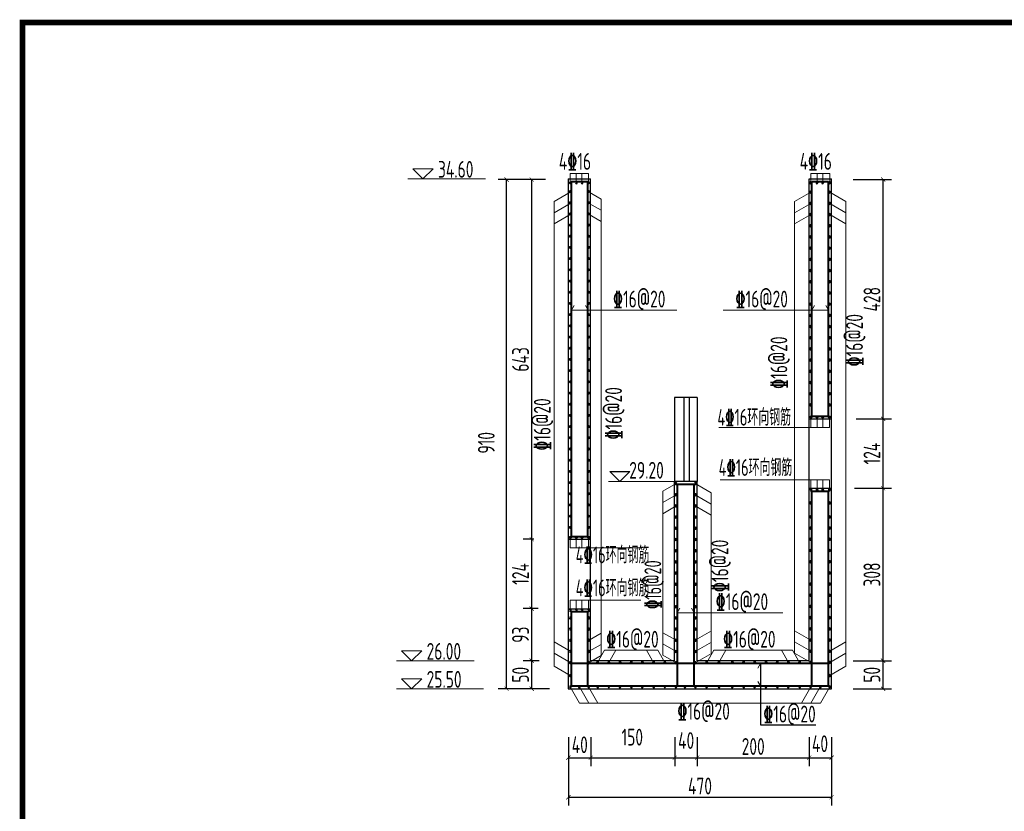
# Model space of a CAD drawing. Header units: millimetres. Extents: x 65530 to 130460, y -103607 to -18875.
# Tile 13 of 75: x 90664 to 92422, y -81489 to -80075. Entities that reach past the tile are written whole.
import ezdxf

# ---------------------------------------------------------------- set-up
doc = ezdxf.new("R2010")
doc.units = ezdxf.units.MM
doc.header["$LTSCALE"] = 0.5
for name, color, linetype, lineweight in [('标注线', 4, 'Continuous', 13), ('粗线', 1, 'Continuous', 40), ('细实线', 7, 'Continuous', 25)]:
    doc.layers.add(name, color=color, linetype=linetype, lineweight=lineweight)
doc.styles.add('HzTxt', font='tssdeng.shx', dxfattribs={"width": 0.7, "bigfont": 'hztxt.shx'})
doc.dimstyles.new('1bi50', dxfattribs={"dimtxt": 30, "dimasz": 7.5, "dimexe": 15, "dimexo": 15, "dimgap": 5, "dimtad": 1, "dimdec": 0, "dimtxsty": 'HzTxt', "dimblk": 'ARCHTICK', "dimcen": 2.5, "dimclrd": 256, "dimclre": 256, "dimclrt": 256, "dimadec": 0, "dimazin": 0, "dimtfac": 1, "dimtdec": 0, "dimtmove": 2, "dimatfit": 2, "dimfxl": 0, "dimlwd": -1, "dimlwe": -1, "dimarcsym": 0})

# ---------------------------------------------------------------- blocks, each defined once
blk = doc.blocks.new('_ArchTick')
at = {"color": 0, "linetype": 'ByBlock', "const_width": 0.15}
blk.add_lwpolyline([(-0.5, -0.5), (0.5, 0.5)], dxfattribs=at)
blk = doc.blocks.new('*D713')
at = {"layer": 'Defpoints', "color": 0}
for p in [(91643.6, -81341.5), (91683.6, -81341.5), (91683.6, -81393.1)]:
    blk.add_point(p, dxfattribs=at)
at = {"layer": '细实线'}
for p, q in [((91643.6, -81356.5), (91643.6, -81408.1)), ((91683.6, -81356.5), (91683.6, -81408.1)), ((91643.6, -81393.1), (91683.6, -81393.1))]:
    blk.add_line(p, q, dxfattribs=at)
at = {"layer": '细实线', "xscale": 7.5, "yscale": 7.5, "zscale": 7.5, "rotation": 180}
blk.add_blockref('_ArchTick', (91643.6, -81393.1), dxfattribs=at)
at = {"layer": '细实线', "xscale": 7.5, "yscale": 7.5, "zscale": 7.5}
blk.add_blockref('_ArchTick', (91683.6, -81393.1), dxfattribs=at)
at = {"layer": '细实线', "insert": (91663.9, -81370), "char_height": 30, "attachment_point": 5, "style": 'HzTxt'}
blk.add_mtext('40', dxfattribs=at)
blk = doc.blocks.new('*D714')
at = {"layer": 'Defpoints', "color": 0}
for p in [(91683.6, -81341.5), (91833.6, -81341.5), (91833.6, -81393.1)]:
    blk.add_point(p, dxfattribs=at)
at = {"layer": '细实线'}
for p, q in [((91683.6, -81356.5), (91683.6, -81408.1)), ((91833.6, -81356.5), (91833.6, -81408.1)), ((91683.6, -81393.1), (91833.6, -81393.1))]:
    blk.add_line(p, q, dxfattribs=at)
at = {"layer": '细实线', "xscale": 7.5, "yscale": 7.5, "zscale": 7.5, "rotation": 180}
blk.add_blockref('_ArchTick', (91683.6, -81393.1), dxfattribs=at)
at = {"layer": '细实线', "xscale": 7.5, "yscale": 7.5, "zscale": 7.5}
blk.add_blockref('_ArchTick', (91833.6, -81393.1), dxfattribs=at)
at = {"layer": '细实线', "insert": (91757.7, -81356.4), "char_height": 30, "attachment_point": 5, "style": 'HzTxt'}
blk.add_mtext('150', dxfattribs=at)
blk = doc.blocks.new('*D715')
at = {"layer": 'Defpoints', "color": 0}
for p in [(91833.6, -81341.5), (91873.6, -81341.5), (91873.6, -81393.1)]:
    blk.add_point(p, dxfattribs=at)
at = {"layer": '细实线'}
for p, q in [((91833.6, -81356.5), (91833.6, -81408.1)), ((91873.6, -81356.5), (91873.6, -81408.1)), ((91833.6, -81393.1), (91873.6, -81393.1))]:
    blk.add_line(p, q, dxfattribs=at)
at = {"layer": '细实线', "xscale": 7.5, "yscale": 7.5, "zscale": 7.5, "rotation": 180}
blk.add_blockref('_ArchTick', (91833.6, -81393.1), dxfattribs=at)
at = {"layer": '细实线', "xscale": 7.5, "yscale": 7.5, "zscale": 7.5}
blk.add_blockref('_ArchTick', (91873.6, -81393.1), dxfattribs=at)
at = {"layer": '细实线', "insert": (91853.9, -81362.5), "char_height": 30, "attachment_point": 5, "style": 'HzTxt'}
blk.add_mtext('40', dxfattribs=at)
blk = doc.blocks.new('*D716')
at = {"layer": 'Defpoints', "color": 0}
for p in [(91873.6, -81341.5), (92073.6, -81341.5), (92073.6, -81393.1)]:
    blk.add_point(p, dxfattribs=at)
at = {"layer": '细实线'}
for p, q in [((91873.6, -81356.5), (91873.6, -81408.1)), ((92073.6, -81356.5), (92073.6, -81408.1)), ((91873.6, -81393.1), (92073.6, -81393.1))]:
    blk.add_line(p, q, dxfattribs=at)
at = {"layer": '细实线', "xscale": 7.5, "yscale": 7.5, "zscale": 7.5, "rotation": 180}
blk.add_blockref('_ArchTick', (91873.6, -81393.1), dxfattribs=at)
at = {"layer": '细实线', "xscale": 7.5, "yscale": 7.5, "zscale": 7.5}
blk.add_blockref('_ArchTick', (92073.6, -81393.1), dxfattribs=at)
at = {"layer": '细实线', "insert": (91973.6, -81373.1), "char_height": 30, "attachment_point": 5, "style": 'HzTxt'}
blk.add_mtext('200', dxfattribs=at)
blk = doc.blocks.new('*D717')
at = {"layer": 'Defpoints', "color": 0}
for p in [(92073.6, -81341.5), (92113.6, -81341.5), (92113.6, -81393.1)]:
    blk.add_point(p, dxfattribs=at)
at = {"layer": '细实线'}
for p, q in [((92073.6, -81356.5), (92073.6, -81408.1)), ((92113.6, -81356.5), (92113.6, -81408.1)), ((92073.6, -81393.1), (92113.6, -81393.1))]:
    blk.add_line(p, q, dxfattribs=at)
at = {"layer": '细实线', "xscale": 7.5, "yscale": 7.5, "zscale": 7.5, "rotation": 180}
blk.add_blockref('_ArchTick', (92073.6, -81393.1), dxfattribs=at)
at = {"layer": '细实线', "xscale": 7.5, "yscale": 7.5, "zscale": 7.5}
blk.add_blockref('_ArchTick', (92113.6, -81393.1), dxfattribs=at)
at = {"layer": '细实线', "insert": (92092.9, -81368.2), "char_height": 30, "attachment_point": 5, "style": 'HzTxt'}
blk.add_mtext('40', dxfattribs=at)
blk = doc.blocks.new('*D718')
at = {"layer": 'Defpoints', "color": 0}
for p in [(91643.6, -81341.5), (92113.6, -81341.5), (92113.6, -81463.7)]:
    blk.add_point(p, dxfattribs=at)
at = {"layer": '细实线'}
for p, q in [((91643.6, -81356.5), (91643.6, -81478.7)), ((92113.6, -81356.5), (92113.6, -81478.7)), ((91643.6, -81463.7), (92113.6, -81463.7))]:
    blk.add_line(p, q, dxfattribs=at)
at = {"layer": '细实线', "xscale": 7.5, "yscale": 7.5, "zscale": 7.5, "rotation": 180}
blk.add_blockref('_ArchTick', (91643.6, -81463.7), dxfattribs=at)
at = {"layer": '细实线', "xscale": 7.5, "yscale": 7.5, "zscale": 7.5}
blk.add_blockref('_ArchTick', (92113.6, -81463.7), dxfattribs=at)
at = {"layer": '细实线', "insert": (91878.6, -81443.7), "char_height": 30, "attachment_point": 5, "style": 'HzTxt'}
blk.add_mtext('470', dxfattribs=at)
blk = doc.blocks.new('gj')
h = blk.add_hatch(color=256)
h.dxf.hatch_style = 1
h.paths.add_polyline_path([(1.1997, 0, 1), (-1.1997, 0, 1)])
blk.add_circle((0, 0), 1.1997)
blk = doc.blocks.new('*D728')
at = {"layer": 'Defpoints', "color": 0}
for p in [(91578.1, -81219.9), (91606.5, -81219.9), (91606.5, -81270)]:
    blk.add_point(p, dxfattribs=at)
at = {"layer": '细实线'}
for p, q in [((91591.5, -81219.9), (91563.1, -81219.9)), ((91578.1, -81270), (91578.1, -81219.9)), ((91591.5, -81270), (91563.1, -81270))]:
    blk.add_line(p, q, dxfattribs=at)
at = {"layer": '细实线', "xscale": 7.5, "yscale": 7.5, "zscale": 7.5}
for p, rotation in [((91578.1, -81219.9), 90), ((91578.1, -81270), 270)]:
    blk.add_blockref('_ArchTick', p, dxfattribs=dict(at, rotation=rotation))
at = {"layer": '细实线', "insert": (91558.1, -81245), "char_height": 30, "attachment_point": 5, "rotation": 90, "style": 'HzTxt'}
blk.add_mtext('50', dxfattribs=at)
blk = doc.blocks.new('*D729')
at = {"layer": 'Defpoints', "color": 0}
for p in [(91578.1, -81126.9), (91604.7, -81126.9), (91606.5, -81219.9)]:
    blk.add_point(p, dxfattribs=at)
at = {"layer": '细实线'}
for p, q in [((91589.7, -81126.9), (91563.1, -81126.9)), ((91578.1, -81219.9), (91578.1, -81126.9)), ((91591.5, -81219.9), (91563.1, -81219.9))]:
    blk.add_line(p, q, dxfattribs=at)
at = {"layer": '细实线', "xscale": 7.5, "yscale": 7.5, "zscale": 7.5}
for p, rotation in [((91578.1, -81126.9), 90), ((91578.1, -81219.9), 270)]:
    blk.add_blockref('_ArchTick', p, dxfattribs=dict(at, rotation=rotation))
at = {"layer": '细实线', "insert": (91558.1, -81173.4), "char_height": 30, "attachment_point": 5, "rotation": 90, "style": 'HzTxt'}
blk.add_mtext('93', dxfattribs=at)
blk = doc.blocks.new('*D730')
at = {"layer": 'Defpoints', "color": 0}
for p in [(91578.1, -80360.4), (91599, -80360.4), (91596.7, -81002.9)]:
    blk.add_point(p, dxfattribs=at)
at = {"layer": '细实线'}
for p, q in [((91584, -80360.4), (91563.1, -80360.4)), ((91578.1, -81002.9), (91578.1, -80360.4)), ((91581.7, -81002.9), (91563.1, -81002.9))]:
    blk.add_line(p, q, dxfattribs=at)
at = {"layer": '细实线', "xscale": 7.5, "yscale": 7.5, "zscale": 7.5}
for p, rotation in [((91578.1, -80360.4), 90), ((91578.1, -81002.9), 270)]:
    blk.add_blockref('_ArchTick', p, dxfattribs=dict(at, rotation=rotation))
at = {"layer": '细实线', "insert": (91558.1, -80681.7), "char_height": 30, "attachment_point": 5, "rotation": 90, "style": 'HzTxt'}
blk.add_mtext('643', dxfattribs=at)
blk = doc.blocks.new('*D731')
at = {"layer": 'Defpoints', "color": 0}
for p in [(91533.3, -80360.4), (91617.5, -80360.4), (91625, -81270)]:
    blk.add_point(p, dxfattribs=at)
at = {"layer": '细实线'}
for p, q in [((91602.5, -80360.4), (91518.3, -80360.4)), ((91533.3, -81270), (91533.3, -80360.4)), ((91610, -81270), (91518.3, -81270))]:
    blk.add_line(p, q, dxfattribs=at)
at = {"layer": '细实线', "xscale": 7.5, "yscale": 7.5, "zscale": 7.5}
for p, rotation in [((91533.3, -80360.4), 90), ((91533.3, -81270), 270)]:
    blk.add_blockref('_ArchTick', p, dxfattribs=dict(at, rotation=rotation))
at = {"layer": '细实线', "insert": (91497, -80830.6), "char_height": 30, "attachment_point": 5, "rotation": 90, "style": 'HzTxt'}
blk.add_mtext('910', dxfattribs=at)
blk = doc.blocks.new('*D732')
at = {"layer": 'Defpoints', "color": 0}
for p in [(91578.1, -81002.9), (91596.7, -81002.9), (91595.7, -81126.9)]:
    blk.add_point(p, dxfattribs=at)
at = {"layer": '细实线'}
for p, q in [((91581.7, -81002.9), (91563.1, -81002.9)), ((91578.1, -81126.9), (91578.1, -81002.9)), ((91580.7, -81126.9), (91563.1, -81126.9))]:
    blk.add_line(p, q, dxfattribs=at)
at = {"layer": '细实线', "xscale": 7.5, "yscale": 7.5, "zscale": 7.5}
for p, rotation in [((91578.1, -81002.9), 90), ((91578.1, -81126.9), 270)]:
    blk.add_blockref('_ArchTick', p, dxfattribs=dict(at, rotation=rotation))
at = {"layer": '细实线', "insert": (91558.1, -81064.9), "char_height": 30, "attachment_point": 5, "rotation": 90, "style": 'HzTxt'}
blk.add_mtext('124', dxfattribs=at)
blk = doc.blocks.new('*D737')
at = {"layer": 'Defpoints', "color": 0}
for p in [(92137.3, -81219.9), (92205.6, -81219.9), (92137.3, -81270)]:
    blk.add_point(p, dxfattribs=at)
at = {"layer": '细实线'}
for p, q in [((92152.3, -81219.9), (92220.6, -81219.9)), ((92205.6, -81270), (92205.6, -81219.9)), ((92152.3, -81270), (92220.6, -81270))]:
    blk.add_line(p, q, dxfattribs=at)
at = {"layer": '细实线', "xscale": 7.5, "yscale": 7.5, "zscale": 7.5}
for p, rotation in [((92205.6, -81219.9), 90), ((92205.6, -81270), 270)]:
    blk.add_blockref('_ArchTick', p, dxfattribs=dict(at, rotation=rotation))
at = {"layer": '细实线', "insert": (92185.6, -81245), "char_height": 30, "attachment_point": 5, "rotation": 90, "style": 'HzTxt'}
blk.add_mtext('50', dxfattribs=at)
blk = doc.blocks.new('*D738')
at = {"layer": 'Defpoints', "color": 0}
for p in [(92139.2, -80911.9), (92205.6, -80911.9), (92137.3, -81219.9)]:
    blk.add_point(p, dxfattribs=at)
at = {"layer": '细实线'}
for p, q in [((92154.2, -80911.9), (92220.6, -80911.9)), ((92205.6, -81219.9), (92205.6, -80911.9)), ((92152.3, -81219.9), (92220.6, -81219.9))]:
    blk.add_line(p, q, dxfattribs=at)
at = {"layer": '细实线', "xscale": 7.5, "yscale": 7.5, "zscale": 7.5}
for p, rotation in [((92205.6, -80911.9), 90), ((92205.6, -81219.9), 270)]:
    blk.add_blockref('_ArchTick', p, dxfattribs=dict(at, rotation=rotation))
at = {"layer": '细实线', "insert": (92185.6, -81065.9), "char_height": 30, "attachment_point": 5, "rotation": 90, "style": 'HzTxt'}
blk.add_mtext('308', dxfattribs=at)
blk = doc.blocks.new('*D739')
at = {"layer": 'Defpoints', "color": 0}
for p in [(92137, -80360.4), (92205.6, -80360.4), (92187, -80787.9)]:
    blk.add_point(p, dxfattribs=at)
at = {"layer": '细实线'}
for p, q in [((92152, -80360.4), (92220.6, -80360.4)), ((92205.6, -80787.9), (92205.6, -80360.4)), ((92202, -80787.9), (92220.6, -80787.9))]:
    blk.add_line(p, q, dxfattribs=at)
at = {"layer": '细实线', "xscale": 7.5, "yscale": 7.5, "zscale": 7.5}
for p, rotation in [((92205.6, -80360.4), 90), ((92205.6, -80787.9), 270)]:
    blk.add_blockref('_ArchTick', p, dxfattribs=dict(at, rotation=rotation))
at = {"layer": '细实线', "insert": (92185.6, -80574.2), "char_height": 30, "attachment_point": 5, "rotation": 90, "style": 'HzTxt'}
blk.add_mtext('428', dxfattribs=at)
blk = doc.blocks.new('*D740')
at = {"layer": 'Defpoints', "color": 0}
for p in [(92142.7, -80787.9), (92205.6, -80787.9), (92188, -80911.9)]:
    blk.add_point(p, dxfattribs=at)
at = {"layer": '细实线'}
for p, q in [((92157.7, -80787.9), (92220.6, -80787.9)), ((92205.6, -80911.9), (92205.6, -80787.9)), ((92203, -80911.9), (92220.6, -80911.9))]:
    blk.add_line(p, q, dxfattribs=at)
at = {"layer": '细实线', "xscale": 7.5, "yscale": 7.5, "zscale": 7.5}
for p, rotation in [((92205.6, -80787.9), 90), ((92205.6, -80911.9), 270)]:
    blk.add_blockref('_ArchTick', p, dxfattribs=dict(at, rotation=rotation))
at = {"layer": '细实线', "insert": (92185.6, -80849.9), "char_height": 30, "attachment_point": 5, "rotation": 90, "style": 'HzTxt'}
blk.add_mtext('124', dxfattribs=at)

msp = doc.modelspace()

# ---------------------------------------------------------------- linework, layer by layer
for p, q in [((91643.25, -80358.96), (91683.25, -80358.96)), ((91643.25, -80358.96), (91643.25, -81269.94)), ((91683.25, -81219.94), (91683.25, -80358.96)), ((92073.25, -81219.94), (92073.25, -80358.96)), ((92073.25, -80358.96), (92113.25, -80358.96)), ((92113.25, -81269.94), (92113.25, -80358.96)), ((91873.25, -80749.94), (91833.25, -80749.94)), ((91833.25, -80749.94), (91833.25, -80899.94)), ((91849.51, -80749.94), (91849.51, -80899.94)), ((91859.51, -80749.94), (91859.51, -80899.94)), ((91873.25, -80749.94), (91873.25, -80899.94)), ((92073.25, -80787.94), (92113.25, -80787.94)), ((91833.25, -81219.94), (91833.25, -80899.94)), ((91873.25, -80899.94), (91833.25, -80899.94)), ((91873.25, -81219.94), (91873.25, -80899.94)), ((92073.25, -80911.94), (92113.25, -80911.94)), ((91833.25, -81219.94), (91683.25, -81219.94)), ((92073.25, -81219.94), (91873.25, -81219.94)), ((91643.25, -81269.94), (92113.25, -81269.94))]:
    msp.add_line(p, q)
at = {"const_width": 10}
msp.add_lwpolyline([(90668.76, -80079.87), (94568.76, -80079.87), (94568.76, -82949.87), (90668.76, -82949.87), (90668.76, -80079.87)], dxfattribs=at)
msp.add_lwpolyline([(91735.54, -80899.94), (91717.58, -80881.99), (91753.5, -80881.99)], close=True)
at = {"layer": '标注线'}
for p, q in [((91646.8, -80366.33), (91646.8, -80349.87)), ((91646.8, -80349.87), (91679.7, -80349.87)), ((91657.69, -80366.33), (91657.69, -80349.87)), ((91667.7, -80366.33), (91667.7, -80349.87)), ((91679.7, -80366.33), (91679.7, -80349.87)), ((92076.24, -80366.33), (92076.24, -80349.87)), ((92076.24, -80349.87), (92110.24, -80349.87)), ((92087.69, -80366.33), (92087.69, -80349.87)), ((92097.7, -80366.33), (92097.7, -80349.87)), ((92110.24, -80366.33), (92110.24, -80349.87)), ((91495.72, -80358.96), (91357.02, -80358.96)), ((91618.03, -80399.66), (91646.89, -80383)), ((91680.69, -80383), (91701.92, -80395.26)), ((92076.47, -80383), (92047.61, -80399.66)), ((92139.13, -80399.66), (92110.27, -80383)), ((91618.03, -80399.66), (91618.03, -81229.9)), ((91618.03, -80419.66), (91646.89, -80403)), ((91680.69, -80403), (91701.92, -80415.26)), ((91701.92, -80395.26), (91701.92, -81210.74)), ((92047.61, -80399.66), (92047.61, -81206.34)), ((92076.47, -80403), (92047.61, -80419.66)), ((92139.13, -80419.66), (92110.27, -80403)), ((92139.13, -80399.66), (92139.13, -81229.9)), ((91618.03, -80439.66), (91646.89, -80423)), ((91680.69, -80423), (91701.92, -80435.26)), ((92076.47, -80423), (92047.61, -80439.66)), ((92139.13, -80439.66), (92110.27, -80423)), ((91648.91, -80593.73), (91653.62, -80585.58)), ((91648.91, -80593.73), (91837.26, -80593.73)), ((91678.91, -80593.73), (91674.21, -80585.58)), ((92108.25, -80593.73), (91919.9, -80593.73)), ((92078.25, -80593.73), (92082.95, -80585.58)), ((92108.25, -80593.73), (92103.54, -80585.58)), ((92076.8, -80784.73), (92076.8, -80803.19)), ((92087.69, -80784.73), (92087.69, -80803.19)), ((92097.7, -80784.73), (92097.7, -80803.19)), ((92109.7, -80784.73), (92109.7, -80803.19)), ((91912.14, -80803.19), (92109.7, -80803.19)), ((91914.65, -80896.7), (92109.7, -80896.7)), ((92076.8, -80915.16), (92076.8, -80896.7)), ((92087.69, -80915.16), (92087.69, -80896.7)), ((92097.7, -80915.16), (92097.7, -80896.7)), ((92109.7, -80915.16), (92109.7, -80896.7)), ((91715.44, -80899.94), (91833.25, -80899.94)), ((91836.18, -80903.51), (91812.39, -80917.25)), ((91898.83, -80920.17), (91869.97, -80903.51)), ((91812.39, -80917.25), (91812.39, -81209.88)), ((91836.18, -80923.51), (91812.39, -80937.25)), ((91898.83, -80940.17), (91869.97, -80923.51)), ((91898.83, -80920.17), (91898.83, -81206.78)), ((91836.18, -80943.51), (91812.39, -80957.25)), ((91898.83, -80960.17), (91869.97, -80943.51)), ((91646.8, -80999.73), (91646.8, -81018.19)), ((91657.69, -80999.73), (91657.69, -81018.19)), ((91667.7, -80999.73), (91667.7, -81018.19)), ((91679.7, -80999.73), (91679.7, -81018.19)), ((91646.8, -81018.19), (91773.14, -81018.19)), ((91646.8, -81130.16), (91646.8, -81111.7)), ((91646.8, -81111.7), (91773.14, -81111.7)), ((91657.69, -81130.16), (91657.69, -81111.7)), ((91667.7, -81130.16), (91667.7, -81111.7)), ((91679.7, -81130.16), (91679.7, -81111.7)), ((91837.96, -81134.24), (91842.66, -81126.09)), ((92026.6, -81134.24), (91838.25, -81134.24)), ((91867.96, -81134.24), (91863.25, -81126.09)), ((91680.69, -81183), (91701.92, -81170.74)), ((91835.82, -81183.41), (91812.39, -81169.88)), ((91898.88, -81166.75), (91870.02, -81183.41)), ((92076.47, -81183), (92047.61, -81166.34)), ((91618.03, -81186.34), (91646.89, -81203)), ((91680.69, -81203), (91701.92, -81190.74)), ((91835.82, -81203.41), (91812.39, -81189.88)), ((91898.88, -81186.75), (91870.02, -81203.41)), ((92076.47, -81203), (92047.61, -81186.34)), ((92139.13, -81186.34), (92110.27, -81203)), ((91618.03, -81206.34), (91646.89, -81223)), ((91680.69, -81223), (91701.92, -81210.74)), ((91708.34, -81201.31), (91695.82, -81223)), ((91803.3, -81201.31), (91708.34, -81201.31)), ((91728.34, -81201.31), (91715.82, -81223)), ((91783.3, -81201.31), (91795.82, -81223)), ((91803.3, -81201.31), (91815.82, -81223)), ((91835.82, -81223.41), (91812.39, -81209.88)), ((91898.88, -81206.75), (91870.02, -81223.41)), ((91903.22, -81201.31), (91890.7, -81223)), ((92043.95, -81201.31), (91903.22, -81201.31)), ((91924.83, -81201.31), (91912.3, -81223)), ((92023.95, -81201.31), (92036.47, -81223)), ((92043.95, -81201.31), (92056.47, -81223)), ((92076.47, -81223), (92047.61, -81206.34)), ((92139.13, -81206.34), (92110.27, -81223)), ((91475.4, -81219.94), (91336.7, -81219.94)), ((91618.03, -81229.9), (91646.89, -81246.56)), ((91986.52, -81224.94), (91981.81, -81233.09)), ((92139.13, -81229.9), (92110.27, -81246.56)), ((91986.52, -81264.94), (91981.81, -81256.8)), ((91492.21, -81269.94), (91336.7, -81269.94)), ((91646.8, -81266.56), (91663.46, -81295.43)), ((91663.25, -81266.56), (91679.91, -81295.43)), ((91679.7, -81266.56), (91696.36, -81295.43)), ((92076.47, -81266.56), (92059.81, -81295.43)), ((92093.37, -81266.56), (92076.71, -81295.43)), ((92110.27, -81266.56), (92093.6, -81295.43)), ((91663.46, -81295.43), (92093.6, -81295.43))]:
    msp.add_line(p, q, dxfattribs=at)
for points in [[(91383.95, -80358.96), (91401.91, -80341), (91365.99, -80341)], [(91363.64, -81219.94), (91381.59, -81201.99), (91345.68, -81201.99)], [(91363.64, -81269.94), (91381.59, -81251.99), (91345.68, -81251.99)]]:
    msp.add_lwpolyline(points, close=True, dxfattribs=at)
at = {"layer": '粗线'}
for p, q in [((91648.25, -80363.96), (91678.25, -80363.96)), ((91648.25, -80363.96), (91648.25, -80997.94)), ((91678.25, -80997.94), (91678.25, -80363.96)), ((92078.25, -80363.96), (92108.25, -80363.96)), ((92078.25, -80782.94), (92078.25, -80363.96)), ((92108.25, -80782.94), (92108.25, -80363.96)), ((92078.25, -80782.94), (92108.25, -80782.94)), ((91838.25, -81264.94), (91838.25, -80904.94)), ((91868.25, -80904.94), (91838.25, -80904.94)), ((91868.25, -81264.94), (91868.25, -80904.94)), ((92078.25, -81264.94), (92078.25, -80916.94)), ((92078.25, -80916.94), (92108.25, -80916.94)), ((92108.25, -81264.94), (92108.25, -80916.94)), ((91648.25, -80997.94), (91678.25, -80997.94)), ((91648.25, -81131.94), (91648.25, -81264.94)), ((91648.25, -81131.94), (91678.25, -81131.94)), ((91678.25, -81264.94), (91678.25, -81131.94)), ((92108.25, -81224.94), (91648.25, -81224.94)), ((91648.25, -81264.94), (92108.25, -81264.94))]:
    msp.add_line(p, q, dxfattribs=at)
at = {"layer": '细实线'}
for p, q in [((91643.25, -81002.94), (91683.25, -81002.94)), ((91643.25, -81126.94), (91683.25, -81126.94)), ((91986.52, -81224.94), (91986.52, -81334.61)), ((91986.52, -81334.61), (92085.52, -81334.61))]:
    msp.add_line(p, q, dxfattribs=at)

# ---------------------------------------------------------------- block references
at = {"layer": '粗线'}
for p in [(91646.8, -80366.33), (91679.7, -80366.33), (91646.8, -80381.73), (91679.7, -80381.73), (91646.8, -80401.73), (91679.7, -80401.73), (91646.8, -80421.73), (91679.7, -80421.73), (91646.8, -80441.73), (91679.7, -80441.73), (91646.8, -80461.73), (91679.7, -80461.73), (91646.8, -80481.73), (91679.7, -80481.73), (91646.8, -80501.73), (91679.7, -80501.73), (91646.8, -80521.73), (91679.7, -80521.73), (91646.8, -80541.73), (91679.7, -80541.73), (91646.8, -80561.73), (91679.7, -80561.73), (91646.8, -80581.73), (91679.7, -80581.73), (91646.8, -80601.73), (91679.7, -80601.73), (91646.8, -80621.73), (91679.7, -80621.73), (91646.8, -80641.73), (91679.7, -80641.73), (91646.8, -80661.73), (91679.7, -80661.73), (91646.8, -80681.73), (91679.7, -80681.73), (91646.8, -80701.73), (91679.7, -80701.73), (91646.8, -80721.73), (91679.7, -80721.73), (91646.8, -80741.73), (91679.7, -80741.73), (91646.8, -80761.73), (91679.7, -80761.73), (91646.8, -80781.73), (91679.7, -80781.73), (92076.8, -80784.73), (92087.69, -80784.73), (92097.7, -80784.73), (92109.7, -80784.73), (91646.8, -80801.73), (91679.7, -80801.73), (91646.8, -80821.73), (91679.7, -80821.73), (91646.8, -80841.73), (91679.7, -80841.73), (91646.8, -80861.73), (91679.7, -80861.73), (91646.8, -80881.73), (91679.7, -80881.73), (91646.8, -80901.73), (91679.7, -80901.73), (91646.8, -80921.73), (91679.7, -80921.73), (91646.8, -80941.73), (91679.7, -80941.73), (91646.8, -80961.73), (91679.7, -80961.73), (91646.8, -80981.73), (91679.7, -80981.73), (91646.8, -80999.73), (91657.69, -80999.73), (91667.7, -80999.73), (91679.7, -80999.73)]:
    msp.add_blockref('gj', p, dxfattribs=at)
at = {"layer": '粗线', "xscale": -1, "rotation": 180}
for p in [(91657.69, -80366.33), (91667.7, -80366.33), (92076.25, -80366.01), (92087.69, -80366.33), (92097.7, -80366.33), (92110.27, -80366.01), (92076.47, -80383), (92110.27, -80383), (92076.47, -80403), (92110.27, -80403), (92076.47, -80423), (92110.27, -80423), (92076.47, -80443), (92110.27, -80443), (92076.47, -80463), (92110.27, -80463), (92076.47, -80483), (92110.27, -80483), (92076.47, -80503), (92110.27, -80503), (92076.47, -80523), (92110.27, -80523), (92076.47, -80543), (92110.27, -80543), (92076.47, -80563), (92110.27, -80563), (92076.47, -80583), (92110.27, -80583), (92076.47, -80603), (92110.27, -80603), (92076.47, -80623), (92110.27, -80623), (92076.47, -80643), (92110.27, -80643), (92076.47, -80663), (92110.27, -80663), (92076.47, -80683), (92110.27, -80683), (92076.47, -80703), (92110.27, -80703), (92076.47, -80723), (92110.27, -80723), (92076.47, -80743), (92110.27, -80743), (92076.47, -80763), (92110.27, -80763), (91835.82, -80903.41), (91870.02, -80903.41), (92076.8, -80915.16), (92087.69, -80915.16), (92097.7, -80915.16), (92109.7, -80915.16), (91835.82, -80923.41), (91870.02, -80923.41), (91835.82, -80943.41), (91870.02, -80943.41), (92076.47, -80938.15), (92110.27, -80938.15), (91835.82, -80963.41), (91870.02, -80963.41), (92076.47, -80963), (92110.27, -80963), (91835.82, -80983.41), (91870.02, -80983.41), (92076.47, -80983), (92110.27, -80983), (91835.82, -81003.41), (91870.02, -81003.41), (92076.47, -81003), (92110.27, -81003), (91835.82, -81023.41), (91870.02, -81023.41), (92076.47, -81023), (92110.27, -81023), (91835.82, -81043.41), (91870.02, -81043.41), (92076.47, -81043), (92110.27, -81043), (91835.82, -81063.41), (91870.02, -81063.41), (92076.47, -81063), (92110.27, -81063), (91835.82, -81083.41), (91870.02, -81083.41), (92076.47, -81083), (92110.27, -81083), (91835.82, -81103.41), (91870.02, -81103.41), (92076.47, -81103), (92110.27, -81103), (91835.82, -81123.41), (91870.02, -81123.41), (92076.47, -81123), (92110.27, -81123), (91646.8, -81130.16), (91646.8, -81143.37), (91657.69, -81130.16), (91667.7, -81130.16), (91679.7, -81130.16), (91679.7, -81143.37), (91835.82, -81143.41), (91870.02, -81143.41), (92076.47, -81143), (92110.27, -81143), (91646.8, -81163.37), (91679.7, -81163.37), (91835.82, -81163.41), (91870.02, -81163.41), (92076.47, -81163), (92110.27, -81163), (91646.8, -81183.37), (91679.7, -81183.37), (91835.82, -81183.41), (91870.02, -81183.41), (92076.47, -81183), (92110.27, -81183), (91646.8, -81203.37), (91679.7, -81203.37), (91835.82, -81203.41), (91870.02, -81203.41), (92076.47, -81203), (92110.27, -81203), (91646.8, -81223.37), (91679.7, -81223.37), (91695.82, -81223), (91715.82, -81223), (91735.82, -81223), (91755.82, -81223), (91775.82, -81223), (91795.82, -81223), (91815.82, -81223), (91835.82, -81223.41), (91870.02, -81223.41), (91890.7, -81223), (91912.3, -81223), (91936.47, -81223), (91956.47, -81223), (91976.47, -81223), (91996.47, -81223), (92016.47, -81223), (92036.47, -81223), (92056.47, -81223), (92076.47, -81223), (92110.27, -81223), (91646.8, -81246.56), (92110.27, -81246.56), (91646.8, -81266.56), (91663.25, -81266.56), (91679.7, -81266.56), (91695.82, -81266.56), (91715.82, -81266.56), (91735.82, -81266.56), (91755.82, -81266.56), (91775.82, -81266.56), (91795.82, -81266.56), (91815.82, -81266.56), (91835.82, -81266.56), (91852, -81266.56), (91870.02, -81266.56), (91890.7, -81266.56), (91912.3, -81266.56), (91936.47, -81266.56), (91956.47, -81266.56), (91976.47, -81266.56), (91996.47, -81266.56), (92016.47, -81266.56), (92036.47, -81266.56), (92056.47, -81266.56), (92076.47, -81266.56), (92093.37, -81266.56), (92110.27, -81266.56)]:
    msp.add_blockref('gj', p, dxfattribs=at)

# ---------------------------------------------------------------- texts
at = {"layer": '标注线', "style": 'HzTxt'}
for s, width, p in [('4%%13216', 0.7, (91626.54, -80342.97)), ('4%%13216', 0.7, (92056.55, -80342.97)), ('34.60', 0.7, (91410.75, -80357.16)), ('%%13216@20', 0.7, (91723.19, -80588.91)), ('%%13216@20', 0.7, (91941.9, -80588.91)), ('4%%13216环向钢筋', 0.65, (91909.7, -80800.02)), ('4%%13216环向钢筋', 0.65, (91911.93, -80889.8)), ('29.20', 0.7, (91752.28, -80894.75)), ('4%%13216环向钢筋', 0.65, (91656.66, -81045.84)), ('4%%13216环向钢筋', 0.65, (91656.66, -81104.8)), ('%%13216@20', 0.7, (91906.61, -81129.42)), ('%%13216@20', 0.7, (91711.09, -81196.49)), ('%%13216@20', 0.7, (91919.83, -81196.49)), ('26.00', 0.7, (91390.43, -81218.15)), ('25.50', 0.7, (91390.43, -81268.15)), ('%%13216@20', 0.7, (91838.19, -81325.27)), ('%%13216@20', 0.7, (91991.54, -81330.19))]:
    msp.add_text(s, height=30, dxfattribs=dict(at, width=width)).set_placement(p)
for width, p in [(0.7, (92169.53, -80694.32)), (0.7, (92034.49, -80734.37)), (0.7, (91739.28, -80824.9)), (0.7, (91611.86, -80844.9)), (0.7, (91929.23, -81097.41)), (0.65, (91809.4, -81127.57))]:
    msp.add_text('%%13216@20', height=30, rotation=90, dxfattribs=dict(at, width=width)).set_placement(p)

# ---------------------------------------------------------------- dimensions: what is measured, and where the dimension line sits
at = {"layer": '细实线'}
for base, p1, p2, angle, picture, middle in [((91533.28, -80360.43), (91624.96, -81269.98), (91617.46, -80360.43), 90, '*D731', (91497.02, -80830.56)), ((91683.58, -81393.1), (91643.58, -81341.53), (91683.58, -81341.53), 0, '*D713', (91663.87, -81370.04)), ((91833.58, -81393.1), (91683.58, -81341.53), (91833.58, -81341.53), 0, '*D714', (91757.69, -81356.43)), ((91873.58, -81393.1), (91833.58, -81341.53), (91873.58, -81341.53), 0, '*D715', (91853.91, -81362.48)), ((92113.58, -81393.1), (92073.58, -81341.53), (92113.58, -81341.53), 0, '*D717', (92092.86, -81368.22))]:
    dim = msp.add_linear_dim(base=base, p1=p1, p2=p2, angle=angle, dimstyle='1bi50', dxfattribs=at)
    dim.commit()
    dim.dimension.update_dxf_attribs({"geometry": picture, "text_midpoint": middle, "dimtype": 160})
for base, p1, p2, angle, picture, middle in [((91578.12, -80360.43), (91596.68, -81002.94), (91599.04, -80360.43), 90, '*D730', (91558.12, -80681.69)), ((92205.59, -80360.43), (92187.02, -80787.94), (92136.99, -80360.43), 90, '*D739', (92185.59, -80574.19)), ((92205.59, -80787.94), (92188.02, -80911.94), (92142.71, -80787.94), 90, '*D740', (92185.59, -80849.94)), ((92205.59, -80911.94), (92137.3, -81219.94), (92139.16, -80911.94), 90, '*D738', (92185.59, -81065.94)), ((91578.12, -81002.94), (91595.69, -81126.94), (91596.68, -81002.94), 90, '*D732', (91558.12, -81064.94)), ((91578.12, -81126.94), (91606.54, -81219.94), (91604.68, -81126.94), 90, '*D729', (91558.12, -81173.44)), ((91578.12, -81219.94), (91606.54, -81269.98), (91606.54, -81219.94), 90, '*D728', (91558.12, -81244.96)), ((92205.59, -81219.94), (92137.3, -81269.98), (92137.3, -81219.94), 90, '*D737', (92185.59, -81244.96)), ((92113.58, -81463.71), (91643.58, -81341.53), (92113.58, -81341.53), 0, '*D718', (91878.58, -81443.71)), ((92073.58, -81393.1), (91873.58, -81341.53), (92073.58, -81341.53), 0, '*D716', (91973.58, -81373.1))]:
    dim = msp.add_linear_dim(base=base, p1=p1, p2=p2, angle=angle, dimstyle='1bi50', dxfattribs=at)
    dim.commit()
    dim.dimension.update_dxf_attribs({"geometry": picture, "text_midpoint": middle})

doc.saveas('drawing.dxf')
